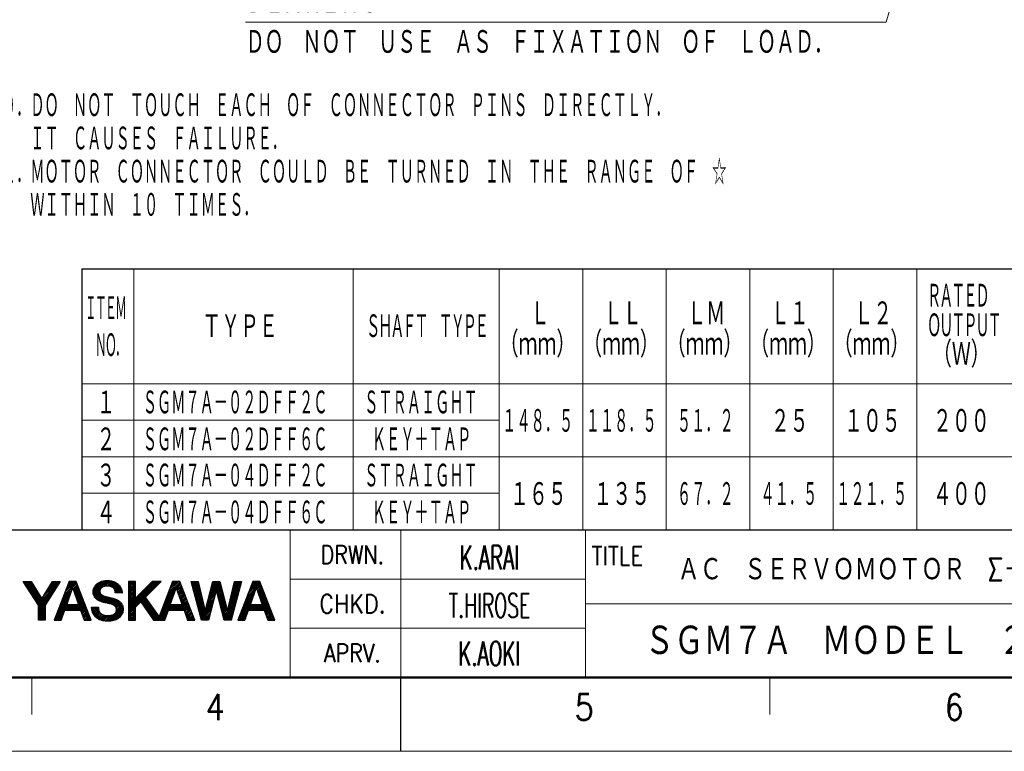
# Model space of a CAD drawing. Header units: millimetres. Extents: x 0 to 594, y 0 to 420.
# Tile 68 of 132: x 224 to 413, y 0 to 140. Entities that reach past the tile are written whole.
import ezdxf

# ---------------------------------------------------------------- set-up
doc = ezdxf.new("R2010")
doc.units = ezdxf.units.MM
doc.header["$LTSCALE"] = 0.257233
doc.layers.add('NoLayerName_001', color=7, linetype='Continuous')
doc.styles.get("Standard").update_dxf_attribs({"font": 'txt', "bigfont": 'extfont2'})
doc.dimstyles.get("Standard").update_dxf_attribs({"dimtxt": 2.5, "dimasz": 2.5, "dimexe": 1, "dimexo": 1, "dimtad": 1, "dimdec": 3, "dimzin": 0, "dimdsep": 46, "dimtxsty": 'Standard', "dimcen": 2.5, "dimadec": 3, "dimazin": 0, "dimtfac": 0.75, "dimtdec": 3, "dimtmove": 0, "dimatfit": 3, "dimfxl": 1, "dimarcsym": 0})

# ---------------------------------------------------------------- blocks, each defined once
blk = doc.blocks.new('DIM_0003')
at = {"color": 3, "linetype": 'Continuous', "lineweight": 13}
for points in [[(116.22, 49.37), (132.82, 41.43), (122.75, 6.36), (0, 6.36)], [(117.89, 47.94), (116.22, 49.37), (118.38, 48.97)]]:
    blk.add_lwpolyline(points, dxfattribs=at)
at = {"color": 3, "linetype": 'Continuous', "lineweight": 13, "width": 0.666667}
for s, height, p in [('ＢＥＡＲＩＮＧ', 4.95, (0, 7.78)), ('ＤＯ\u3000ＮＯＴ\u3000ＵＳＥ\u3000ＡＳ\u3000ＦＩＸＡＴＩＯＮ\u3000ＯＦ\u3000ＬＯＡＤ．', 4.9498, (0, 0))]:
    blk.add_text(s, height=height, dxfattribs=at).set_placement(p)
blk = doc.blocks.new('JZB_0004')
at = {"layer": 'NoLayerName_001', "color": 3, "lineweight": 13}
for s, insert, char_height, attachment_point in [('\\A1;\\W0.6000;K.ARAI', (84.82, 14.64), 3.27, 5), ("\\A1;\\W0.6383;JUN.09,'15", (237.32, 14.64), 4, 5), ('\\A1;\\W0.8333;ＡＣ\u3000ＳＥＲＶＯＭＯＴＯＲ\u3000Σ－７\u3000ＳＥＲＩＥＳ', (110.32, 13.01), 3.27, 4), ('\\A1;\\W0.5714;T.HIROSE', (84.82, 8.14), 3.27, 5), ('\\A1;\\W0.5410;900-180-723', (234.82, 4.89), 5.82, 5), ('\\A1;\\W0.8333;ＳＧＭ７Ａ\u3000ＭＯＤＥＬ\u3000２００，４００Ｗ', (145.82, 3.26), 4.36, 5), ('\\A1;\\W0.7500;1', (0.82, 1.64), 3.27, 5), ('\\A1;\\W0.6818;√2', (6.82, 1.64), 3.27, 5), ('\\A1;\\W0.6000;K.AOKI', (84.82, 1.64), 3.27, 5)]:
    blk.add_mtext(s, dxfattribs=dict(at, insert=insert, char_height=char_height, attachment_point=attachment_point))

msp = doc.modelspace()

# ---------------------------------------------------------------- linework, layer by layer
at = {"layer": 'NoLayerName_001', "color": 7, "linetype": 'Continuous', "lineweight": 25}
for p, q in [((235.8331, 92.4268), (235.8331, 42.4268)), ((235.8331, 92.4268), (579.8331, 92.4268)), ((35.3557, 42.4268), (579.8331, 42.4268)), ((224.638, 32.527), (226.1547, 32.527)), ((227.5509, 28.0202), (224.638, 32.527)), ((224.6863, 32.4523), (224.7611, 32.527)), ((224.8041, 32.2701), (225.0611, 32.527)), ((224.9219, 32.0878), (225.3611, 32.527)), ((225.0397, 31.9056), (225.6611, 32.527)), ((225.1574, 31.7234), (225.9611, 32.527)), ((225.2752, 31.5412), (226.195, 32.4609)), ((225.393, 31.3589), (226.3085, 32.2745)), ((225.5108, 31.1767), (226.422, 32.088)), ((226.1547, 32.527), (228.1784, 29.2034)), ((227.3952, 28.2611), (231.6596, 32.5255)), ((228.1784, 29.2034), (230.2116, 32.5263)), ((228.4005, 29.5664), (231.3597, 32.5257)), ((231.7234, 32.5254), (228.8502, 28.0244)), ((228.8735, 30.3394), (231.0599, 32.5258)), ((229.3464, 31.1123), (230.7601, 32.526)), ((229.8194, 31.8853), (230.4603, 32.5262)), ((230.2116, 32.5263), (231.7234, 32.5254)), ((233.4107, 32.5254), (230.5482, 25.1121)), ((232.2477, 29.5136), (234.9239, 32.1897)), ((232.4364, 30.0023), (234.8403, 32.4061)), ((232.6251, 30.491), (234.6596, 32.5255)), ((232.8138, 30.9797), (234.3596, 32.5255)), ((233.0025, 31.4684), (234.0596, 32.5255)), ((233.1912, 31.9571), (233.7596, 32.5255)), ((233.3799, 32.4458), (233.4596, 32.5254)), ((234.7941, 32.5255), (233.4107, 32.5254)), ((237.6581, 25.113), (234.7941, 32.5255)), ((238.0251, 30.4909), (240.2076, 32.6734)), ((238.0403, 30.8061), (239.8367, 32.6025)), ((238.0515, 30.2173), (240.5279, 32.6937)), ((238.1136, 29.9794), (240.8389, 32.7047)), ((238.1345, 31.2003), (239.4041, 32.4699)), ((239.957, 31.5228), (241.1186, 32.6844)), ((240.3431, 31.609), (241.3893, 32.6551)), ((240.6754, 31.6412), (241.6355, 32.6013)), ((240.967, 31.6328), (241.8676, 32.5334)), ((241.2202, 31.586), (242.0846, 32.4504)), ((241.4528, 31.5186), (242.2909, 32.3567)), ((241.6567, 31.4225), (242.4791, 32.2449)), ((241.8293, 31.2951), (242.6605, 32.1263)), ((246.124, 32.5256), (244.8237, 32.5256)), ((244.8237, 32.5256), (244.8237, 25.112)), ((244.8237, 32.4895), (244.8598, 32.5256)), ((244.8237, 32.1895), (245.1598, 32.5256)), ((244.8237, 31.8895), (245.4598, 32.5256)), ((244.8237, 31.5895), (245.7598, 32.5256)), ((244.8237, 31.2895), (246.0598, 32.5256)), ((244.8237, 27.9894), (249.3598, 32.5256)), ((244.8237, 27.6894), (249.6598, 32.5256)), ((244.8237, 27.3894), (249.9598, 32.5256)), ((244.8237, 27.0894), (250.2598, 32.5256)), ((244.8237, 26.7894), (250.5598, 32.5256)), ((244.8237, 26.4894), (250.8598, 32.5256)), ((244.8237, 30.9895), (246.124, 32.2898)), ((246.124, 29.3208), (246.124, 32.5256)), ((249.3082, 32.5256), (246.124, 29.3208)), ((248.0573, 29.5366), (251.0282, 32.5256)), ((251.0282, 32.5256), (249.3082, 32.5256)), ((253.2521, 32.5254), (250.6674, 25.832)), ((252.115, 29.5806), (254.7537, 32.2194)), ((252.3037, 30.0694), (254.6701, 32.4358)), ((252.4924, 30.5581), (254.4598, 32.5255)), ((252.6811, 31.0468), (254.1598, 32.5255)), ((252.8699, 31.5356), (253.8598, 32.5255)), ((253.0586, 32.0243), (253.5598, 32.5255)), ((253.2473, 32.513), (253.2597, 32.5254)), ((254.6354, 32.5255), (253.2521, 32.5254)), ((257.4994, 25.113), (254.6354, 32.5255)), ((256.7889, 32.5256), (258.1186, 32.5256)), ((258.7541, 25.1121), (256.7889, 32.5256)), ((256.8038, 32.4695), (256.8599, 32.5256)), ((256.8667, 32.2323), (257.1599, 32.5256)), ((256.9295, 31.9952), (257.4599, 32.5256)), ((256.9924, 31.758), (257.7599, 32.5256)), ((257.0552, 31.5209), (258.0599, 32.5256)), ((257.1181, 31.2838), (258.165, 32.3306)), ((257.181, 31.0466), (258.2226, 32.0883)), ((258.1186, 32.5256), (259.4667, 26.8577)), ((259.4884, 26.8577), (260.9669, 32.5256)), ((260.4047, 30.3703), (262.3452, 32.3108)), ((260.5105, 30.7762), (262.26, 32.5256)), ((260.6164, 31.182), (261.96, 32.5256)), ((260.7223, 31.5879), (261.66, 32.5256)), ((260.8282, 31.9938), (261.36, 32.5256)), ((260.934, 32.3997), (261.06, 32.5256)), ((260.9669, 32.5256), (262.2893, 32.5256)), ((262.2893, 32.5256), (263.7627, 26.8577)), ((263.7892, 26.8594), (265.1337, 32.5256)), ((266.4665, 32.5256), (264.49, 25.1121)), ((264.6277, 30.3933), (266.3598, 32.1254)), ((264.7211, 30.7867), (266.46, 32.5256)), ((264.8144, 31.18), (266.16, 32.5256)), ((264.9078, 31.5733), (265.86, 32.5256)), ((265.0011, 31.9667), (265.56, 32.5256)), ((265.0944, 32.36), (265.26, 32.5256)), ((265.1337, 32.5256), (266.4665, 32.5256)), ((268.6058, 32.5254), (265.7433, 25.1121)), ((267.5024, 29.6679), (270.0926, 32.2581)), ((267.6911, 30.1567), (270.009, 32.4745)), ((267.8798, 30.6454), (269.76, 32.5255)), ((268.0685, 31.1341), (269.4599, 32.5255)), ((268.2572, 31.6228), (269.1599, 32.5255)), ((268.4459, 32.1115), (268.8599, 32.5255)), ((269.9892, 32.5255), (268.6058, 32.5254)), ((272.8531, 25.113), (269.9892, 32.5255)), ((225.6285, 30.9945), (226.5356, 31.9015)), ((225.7463, 30.8123), (226.6491, 31.7151)), ((225.8641, 30.63), (226.7626, 31.5286)), ((225.9819, 30.4478), (226.8762, 31.3421)), ((226.0997, 30.2656), (226.9897, 31.1557)), ((226.2174, 30.0834), (227.1032, 30.9692)), ((226.3352, 29.9011), (227.2168, 30.7827)), ((226.453, 29.7189), (227.3303, 30.5962)), ((226.5708, 29.5367), (227.4439, 30.4098)), ((226.6885, 29.3545), (227.5574, 30.2233)), ((227.513, 28.0789), (231.3065, 31.8724)), ((227.5509, 27.8168), (230.777, 31.0429)), ((227.5509, 27.5168), (230.2475, 30.2134)), ((231.8703, 28.5361), (233.8194, 30.4853)), ((232.059, 29.0249), (233.9837, 30.9495)), ((232.9629, 28.064), (234.0891, 31.2476)), ((234.0891, 31.2476), (234.1159, 31.2476)), ((234.1159, 31.2476), (235.2375, 28.064)), ((234.1591, 31.125), (235.0075, 31.9733)), ((234.2373, 30.9032), (235.0911, 31.7569)), ((234.3154, 30.6813), (235.1747, 31.5406)), ((234.3936, 30.4595), (235.2583, 31.3242)), ((234.4718, 30.2376), (235.3419, 31.1078)), ((234.5499, 30.0158), (235.4255, 30.8914)), ((234.6281, 29.7939), (235.5091, 30.675)), ((234.7062, 29.5721), (235.5927, 30.4586)), ((234.7844, 29.3502), (235.6763, 30.2422)), ((238.19, 29.7559), (239.3611, 30.927)), ((238.2974, 29.5632), (239.3181, 30.5839)), ((238.4233, 29.3891), (239.3712, 30.337)), ((241.9808, 31.1466), (242.8211, 31.9869)), ((242.1069, 30.9727), (242.9769, 31.8427)), ((242.192, 30.7578), (243.1094, 31.6752)), ((242.2434, 30.5092), (243.2367, 31.5025)), ((242.364, 30.3298), (243.339, 31.3048)), ((242.6636, 30.3294), (243.4314, 31.0972)), ((242.9632, 30.329), (243.4993, 30.865)), ((243.2628, 30.3285), (243.5441, 30.6098)), ((243.5623, 30.3281), (243.5698, 30.3355)), ((244.8237, 30.6895), (246.124, 31.9898)), ((244.8237, 30.3895), (246.124, 31.6898)), ((244.8237, 30.0895), (246.124, 31.3898)), ((244.8237, 29.7895), (246.124, 31.0898)), ((244.8237, 29.4895), (246.124, 30.7898)), ((244.8237, 29.1895), (246.124, 30.4898)), ((244.8237, 28.8895), (246.124, 30.1897)), ((251.7375, 28.6032), (253.6834, 30.549)), ((251.9262, 29.0919), (253.8476, 31.0133)), ((252.8041, 28.064), (253.9305, 31.2476)), ((253.9305, 31.2476), (253.9573, 31.2476)), ((253.9573, 31.2476), (255.0789, 28.064)), ((253.9898, 31.1554), (254.8373, 32.003)), ((254.0679, 30.9336), (254.9209, 31.7866)), ((254.1461, 30.7118), (255.0045, 31.5702)), ((254.2242, 30.4899), (255.0881, 31.3538)), ((254.3024, 30.2681), (255.1717, 31.1374)), ((254.3806, 30.0462), (255.2554, 30.921)), ((254.4587, 29.8244), (255.339, 30.7046)), ((254.5369, 29.6025), (255.4226, 30.4882)), ((254.615, 29.3807), (255.5062, 30.2718)), ((257.2438, 30.8095), (258.2803, 31.8459)), ((257.3067, 30.5723), (258.3379, 31.6036)), ((257.3696, 30.3352), (258.3956, 31.3612)), ((257.4324, 30.0981), (258.4532, 31.1188)), ((257.4953, 29.8609), (258.5109, 30.8765)), ((257.5581, 29.6238), (258.5685, 30.6341)), ((257.621, 29.3866), (258.6261, 30.3918)), ((259.9812, 28.7468), (261.47, 30.2356)), ((260.0871, 29.1527), (261.5802, 30.6459)), ((261.6168, 30.782), (260.0936, 25.1121)), ((260.1929, 29.5585), (262.4689, 31.8346)), ((260.2988, 29.9644), (262.4071, 32.0727)), ((261.6385, 30.782), (261.6168, 30.782)), ((263.1434, 25.1121), (261.6385, 30.782)), ((261.6548, 30.7204), (262.5308, 31.5965)), ((261.7177, 30.4833), (262.5927, 31.3583)), ((261.7807, 30.2463), (262.6546, 31.1202)), ((261.8436, 30.0092), (262.7165, 30.8821)), ((261.9065, 29.7721), (262.7784, 30.644)), ((261.9695, 29.535), (262.8403, 30.4059)), ((264.2544, 28.82), (265.9236, 30.4892)), ((264.3477, 29.2133), (266.0327, 30.8982)), ((264.4411, 29.6066), (266.1417, 31.3073)), ((264.5344, 30), (266.2508, 31.7164)), ((267.125, 28.6905), (269.0664, 30.6319)), ((267.3137, 29.1792), (269.2306, 31.0962)), ((268.1579, 28.064), (269.2842, 31.2476)), ((269.2842, 31.2476), (269.3111, 31.2476)), ((269.3111, 31.2476), (270.4326, 28.064)), ((269.3296, 31.1951), (270.1762, 32.0417)), ((269.4077, 30.9733), (270.2598, 31.8253)), ((269.4859, 30.7514), (270.3434, 31.6089)), ((269.5641, 30.5296), (270.427, 31.3925)), ((269.6422, 30.3077), (270.5106, 31.1761)), ((269.7204, 30.0859), (270.5942, 30.9597)), ((269.7985, 29.864), (270.6778, 30.7433)), ((269.8767, 29.6422), (270.7614, 30.5269)), ((269.9548, 29.4203), (270.845, 30.3105)), ((226.8063, 29.1722), (227.6709, 30.0368)), ((226.9241, 28.99), (227.7845, 29.8504)), ((227.0419, 28.8078), (227.898, 29.6639)), ((227.1597, 28.6256), (228.0115, 29.4774)), ((227.2774, 28.4433), (228.1251, 29.291)), ((227.5509, 27.2168), (229.718, 29.3839)), ((227.5509, 26.9168), (229.1885, 28.5544)), ((231.1154, 26.5813), (233.1626, 28.6284)), ((231.3042, 27.07), (233.3268, 29.0926)), ((231.4929, 27.5587), (233.491, 29.5569)), ((231.6816, 28.0474), (233.6552, 30.0211)), ((234.2967, 27.0625), (236.178, 28.9438)), ((234.5967, 27.0625), (236.2616, 28.7274)), ((234.8625, 29.1284), (235.7599, 30.0258)), ((234.8967, 27.0625), (236.3452, 28.511)), ((234.9407, 28.9065), (235.8435, 29.8094)), ((235.0189, 28.6847), (235.9272, 29.593)), ((235.097, 28.4628), (236.0108, 29.3766)), ((235.1752, 28.241), (236.0944, 29.1602)), ((238.564, 29.2298), (239.4852, 30.151)), ((238.7301, 29.0959), (239.6399, 30.0057)), ((238.9012, 28.967), (239.8269, 29.8927)), ((239.0991, 28.8649), (240.0296, 29.7954)), ((239.2971, 28.7629), (240.249, 29.7148)), ((239.5193, 28.6851), (240.481, 29.6468)), ((239.7415, 28.6073), (240.7193, 29.5851)), ((239.9786, 28.5444), (240.9599, 29.5257)), ((240.2204, 28.4862), (241.2011, 29.4669)), ((240.4631, 28.4289), (241.4403, 29.4061)), ((240.712, 28.3778), (241.6775, 29.3432)), ((240.9548, 28.3206), (241.9147, 29.2804)), ((241.1951, 28.2609), (242.1401, 29.2059)), ((241.434, 28.1998), (242.3592, 29.125)), ((241.6521, 28.1179), (242.5705, 29.0363)), ((241.8695, 28.0352), (242.7659, 28.9317)), ((242.0565, 27.9223), (242.9532, 28.819)), ((242.2235, 27.7893), (243.1216, 28.6873)), ((242.3573, 27.623), (243.2762, 28.542)), ((242.4427, 27.4084), (243.4147, 28.3804)), ((244.8237, 28.5894), (246.124, 29.8897)), ((244.8237, 28.2894), (246.124, 29.5897)), ((246.124, 27.5914), (247.1738, 28.6476)), ((247.1738, 28.6476), (249.6108, 25.1121)), ((247.2179, 28.5836), (248.1042, 29.4699)), ((247.3403, 28.406), (248.2282, 29.294)), ((247.4627, 28.2285), (248.3522, 29.118)), ((247.5852, 28.0509), (248.4762, 28.942)), ((247.7076, 27.8733), (248.6002, 28.766)), ((247.83, 27.6957), (248.7242, 28.59)), ((247.9524, 27.5181), (248.8483, 28.414)), ((250.6674, 25.832), (248.0573, 29.5366)), ((250.9826, 26.6483), (253.0263, 28.692)), ((251.1713, 27.137), (253.1906, 29.1562)), ((251.3601, 27.6257), (253.3548, 29.6205)), ((251.5488, 28.1145), (253.5191, 30.0848)), ((254.0969, 27.0625), (256.0078, 28.9735)), ((254.3969, 27.0625), (256.0914, 28.7571)), ((254.6932, 29.1589), (255.5898, 30.0554)), ((254.6969, 27.0625), (256.1751, 28.5407)), ((254.7714, 28.937), (255.6734, 29.839)), ((254.8495, 28.7152), (255.757, 29.6227)), ((254.9277, 28.4933), (255.8406, 29.4063)), ((254.9969, 27.0625), (256.2587, 28.3243)), ((255.0059, 28.2715), (255.9242, 29.1899)), ((257.6839, 29.1495), (258.6838, 30.1494)), ((257.7467, 28.9124), (258.7414, 29.9071)), ((257.8096, 28.6752), (258.7991, 29.6647)), ((257.8725, 28.4381), (258.8567, 29.4223)), ((257.9353, 28.2009), (258.9144, 29.18)), ((257.9982, 27.9638), (258.972, 28.9376)), ((258.0611, 27.7267), (259.0297, 28.6953)), ((258.1239, 27.4895), (259.0873, 28.4529)), ((259.5577, 27.1233), (261.0293, 28.5948)), ((259.6636, 27.5292), (261.1395, 29.005)), ((259.7694, 27.935), (261.2497, 29.4152)), ((259.8753, 28.3409), (261.3598, 29.8254)), ((262.0324, 29.298), (262.9022, 30.1678)), ((262.0953, 29.0609), (262.9641, 29.9297)), ((262.1582, 28.8238), (263.026, 29.6916)), ((262.2212, 28.5867), (263.0879, 29.4535)), ((262.2841, 28.3497), (263.1498, 29.2154)), ((262.347, 28.1126), (263.2117, 28.9773)), ((262.4099, 27.8755), (263.2736, 28.7392)), ((262.4729, 27.6384), (263.3355, 28.5011)), ((262.9133, 25.9789), (265.3783, 28.4438)), ((263.8811, 27.2466), (265.4874, 28.8529)), ((263.9744, 27.6399), (265.5964, 29.262)), ((264.0677, 28.0333), (265.7055, 29.671)), ((264.1611, 28.4266), (265.8145, 30.0801)), ((266.1815, 26.247), (268.2452, 28.3107)), ((266.3702, 26.7357), (268.4095, 28.775)), ((266.5589, 27.2244), (268.5737, 29.2392)), ((266.7476, 27.7131), (268.7379, 29.7035)), ((266.9363, 28.2018), (268.9022, 30.1677)), ((269.697, 27.0625), (271.4303, 28.7957)), ((269.997, 27.0625), (271.5139, 28.5794)), ((270.033, 29.1985), (270.9286, 30.0941)), ((270.1111, 28.9766), (271.0122, 29.8777)), ((270.1893, 28.7548), (271.0958, 29.6613)), ((270.2674, 28.5329), (271.1794, 29.4449)), ((270.297, 27.0625), (271.5975, 28.363)), ((270.3456, 28.3111), (271.263, 29.2285)), ((270.4237, 28.0892), (271.3467, 29.0121)), ((227.5509, 25.112), (227.5509, 28.0202)), ((227.5509, 26.6168), (228.8502, 27.9161)), ((227.5509, 26.3168), (228.8502, 27.6161)), ((227.5509, 26.0168), (228.8502, 27.3161)), ((227.5509, 25.7168), (228.8502, 27.0161)), ((227.5509, 25.4168), (228.8502, 26.7161)), ((227.5509, 25.1168), (228.8502, 26.4161)), ((228.8502, 28.0244), (228.8502, 25.112)), ((230.5493, 25.1152), (233.4982, 28.064)), ((230.738, 25.6039), (233.1982, 28.064)), ((230.8463, 25.1121), (232.5056, 26.7714)), ((230.9267, 26.0926), (232.9983, 28.1642)), ((231.9187, 25.1121), (232.6086, 27.0625)), ((232.6086, 27.0625), (235.5904, 27.0625)), ((232.7967, 27.0625), (233.7982, 28.064)), ((235.2375, 28.064), (232.9629, 28.064)), ((233.0967, 27.0625), (234.0982, 28.064)), ((233.3967, 27.0625), (234.3982, 28.064)), ((233.6967, 27.0625), (234.6982, 28.064)), ((233.9967, 27.0625), (234.9982, 28.064)), ((235.1967, 27.0625), (236.4288, 28.2946)), ((235.4967, 27.0625), (236.5124, 28.0782)), ((235.5904, 27.0625), (236.2771, 25.113)), ((235.6441, 26.9099), (236.596, 27.8618)), ((235.7223, 26.6881), (236.6796, 27.6454)), ((235.8004, 26.4662), (236.7632, 27.429)), ((235.8786, 26.2444), (236.8468, 27.2127)), ((235.9567, 26.0225), (236.9305, 26.9963)), ((236.0349, 25.8007), (237.0141, 26.7799)), ((236.113, 25.5788), (237.0977, 26.5635)), ((237.7327, 27.4985), (237.8201, 27.5859)), ((237.7614, 27.2272), (238.1201, 27.5859)), ((237.7998, 26.9656), (238.4201, 27.5859)), ((237.8701, 26.7359), (238.7201, 27.5859)), ((237.9443, 26.5101), (239.0201, 27.5859)), ((238.0492, 26.315), (239.057, 27.3228)), ((238.1547, 26.1205), (239.103, 27.0688)), ((238.2884, 25.9542), (239.1848, 26.8505)), ((238.4222, 25.788), (239.3001, 26.6659)), ((238.5827, 25.6485), (239.4352, 26.501)), ((240.8693, 24.935), (243.6978, 27.7636)), ((241.1948, 24.9605), (243.7455, 27.5112)), ((241.5327, 24.9985), (243.7694, 27.2352)), ((241.9126, 25.0783), (243.757, 26.9227)), ((242.3629, 25.2287), (243.6671, 26.5328)), ((242.4025, 26.7682), (243.6305, 27.9962)), ((242.4664, 27.1321), (243.5285, 28.1943)), ((244.8237, 26.1894), (246.124, 27.4897)), ((244.8237, 25.8894), (246.124, 27.1897)), ((244.8237, 25.5894), (246.124, 26.8897)), ((244.8237, 25.2894), (246.124, 26.5897)), ((246.124, 25.112), (246.124, 27.5914)), ((248.0748, 27.3405), (248.9723, 28.238)), ((248.1972, 27.1629), (249.0963, 28.062)), ((248.3196, 26.9853), (249.2203, 27.886)), ((248.442, 26.8077), (249.3443, 27.71)), ((248.5644, 26.6301), (249.4683, 27.534)), ((248.6869, 26.4525), (249.5923, 27.358)), ((248.8093, 26.2749), (249.7163, 27.182)), ((248.9317, 26.0974), (249.8403, 27.006)), ((249.0541, 25.9198), (249.9643, 26.83)), ((249.1765, 25.7422), (250.0883, 26.654)), ((249.2989, 25.5646), (250.2123, 26.478)), ((250.0465, 25.1121), (252.9984, 28.064)), ((250.3465, 25.1121), (253.2984, 28.064)), ((250.6465, 25.1121), (252.3696, 26.8352)), ((250.7939, 26.1596), (252.862, 28.2277)), ((251.76, 25.1121), (252.45, 27.0625)), ((252.45, 27.0625), (255.4317, 27.0625)), ((252.5969, 27.0625), (253.5984, 28.064)), ((255.0789, 28.064), (252.8041, 28.064)), ((252.8969, 27.0625), (253.8984, 28.064)), ((253.1969, 27.0625), (254.1984, 28.064)), ((253.4969, 27.0625), (254.4984, 28.064)), ((253.7969, 27.0625), (254.7984, 28.064)), ((255.2969, 27.0625), (256.3423, 28.1079)), ((255.4317, 27.0625), (256.1185, 25.113)), ((255.4748, 26.9404), (256.4259, 27.8915)), ((255.5529, 26.7185), (256.5095, 27.6751)), ((255.6311, 26.4967), (256.5931, 27.4587)), ((255.7092, 26.2748), (256.6767, 27.2423)), ((255.7874, 26.053), (256.7603, 27.0259)), ((255.8655, 25.8311), (256.8439, 26.8095)), ((255.9437, 25.6093), (256.9275, 26.5931)), ((258.1868, 27.2524), (259.1449, 28.2105)), ((258.2496, 27.0152), (259.2026, 27.9682)), ((258.3125, 26.7781), (259.2602, 27.7258)), ((258.3754, 26.541), (259.3179, 27.4835)), ((258.4382, 26.3038), (259.3755, 27.2411)), ((258.5011, 26.0667), (259.4332, 26.9988)), ((258.564, 25.8295), (260.9191, 28.1846)), ((258.6268, 25.5924), (260.8089, 27.7744)), ((258.6897, 25.3553), (260.6987, 27.3642)), ((258.7525, 25.1181), (260.5885, 26.954)), ((259.0466, 25.1121), (260.4783, 26.5438)), ((259.4667, 26.8577), (259.4884, 26.8577)), ((262.5358, 27.4013), (263.3974, 28.263)), ((262.5987, 27.1643), (263.4593, 28.0249)), ((262.6616, 26.9272), (263.5212, 27.7868)), ((262.7246, 26.6901), (263.5831, 27.5487)), ((262.7875, 26.453), (263.645, 27.3106)), ((262.8504, 26.216), (263.7069, 27.0725)), ((262.9763, 25.7418), (265.2692, 28.0348)), ((263.0392, 25.5047), (265.1602, 27.6257)), ((263.1021, 25.2677), (265.0511, 27.2167)), ((263.2466, 25.1121), (264.9421, 26.8076)), ((263.7627, 26.8577), (263.7892, 26.8594)), ((265.804, 25.2696), (268.5985, 28.064)), ((265.9466, 25.1121), (267.7526, 26.9181)), ((265.9928, 25.7583), (268.2985, 28.064)), ((266.2466, 25.1121), (267.5883, 26.4538)), ((267.1136, 25.1121), (267.8037, 27.0625)), ((267.8037, 27.0625), (270.7854, 27.0625)), ((267.897, 27.0625), (268.8985, 28.064)), ((270.4326, 28.064), (268.1579, 28.064)), ((268.197, 27.0625), (269.1985, 28.064)), ((268.497, 27.0625), (269.4985, 28.064)), ((268.797, 27.0625), (269.7985, 28.064)), ((269.097, 27.0625), (270.0986, 28.064)), ((269.397, 27.0625), (270.3986, 28.064)), ((270.597, 27.0625), (271.6811, 28.1466)), ((270.7854, 27.0625), (271.4723, 25.113)), ((270.8145, 26.98), (271.7647, 27.9302)), ((270.8927, 26.7581), (271.8483, 27.7138)), ((270.9708, 26.5363), (271.9319, 27.4974)), ((271.049, 26.3145), (272.0155, 27.281)), ((271.1272, 26.0926), (272.0991, 27.0646)), ((271.2053, 25.8708), (272.1827, 26.8482)), ((271.2835, 25.6489), (272.2663, 26.6318)), ((228.8502, 25.112), (227.5509, 25.112)), ((227.8461, 25.112), (228.8502, 26.1161)), ((228.1461, 25.112), (228.8502, 25.8161)), ((228.4461, 25.112), (228.8502, 25.5161)), ((228.7461, 25.112), (228.8502, 25.2161)), ((230.5482, 25.1121), (231.9187, 25.1121)), ((231.1463, 25.1121), (232.3414, 26.3073)), ((231.4463, 25.1121), (232.1772, 25.8431)), ((231.7463, 25.1121), (232.013, 25.3789)), ((236.1912, 25.357), (237.1813, 26.3471)), ((236.2693, 25.1351), (237.2649, 26.1307)), ((236.2771, 25.113), (237.6581, 25.113)), ((236.5472, 25.113), (237.3485, 25.9143)), ((236.8472, 25.113), (237.4321, 25.6979)), ((237.1472, 25.113), (237.5157, 25.4815)), ((237.4472, 25.113), (237.5993, 25.2651)), ((238.744, 25.5097), (239.5879, 26.3537)), ((238.9299, 25.3957), (239.776, 26.2418)), ((239.1188, 25.2846), (239.9797, 26.1455)), ((239.3302, 25.1959), (240.2052, 26.071)), ((239.5478, 25.1136), (240.4634, 26.0292)), ((239.785, 25.0507), (240.7357, 26.0014)), ((240.0333, 24.9991), (241.0529, 26.0186)), ((240.2976, 24.9633), (241.3845, 26.0502)), ((240.5795, 24.9453), (241.7965, 26.1623)), ((243.1359, 25.7016), (243.2466, 25.8123)), ((244.8237, 25.112), (246.124, 25.112)), ((244.9463, 25.112), (246.124, 26.2897)), ((245.2463, 25.112), (246.124, 25.9897)), ((245.5463, 25.112), (246.124, 25.6897)), ((245.8463, 25.112), (246.124, 25.3897)), ((249.4213, 25.387), (250.3363, 26.302)), ((249.5437, 25.2094), (250.4603, 26.126)), ((249.6108, 25.1121), (251.76, 25.1121)), ((249.7465, 25.1121), (250.5843, 25.95)), ((250.9465, 25.1121), (252.2053, 26.371)), ((251.2465, 25.1121), (252.0411, 25.9067)), ((251.5465, 25.1121), (251.8768, 25.4425)), ((256.0218, 25.3874), (257.0111, 26.3768)), ((256.1, 25.1656), (257.0948, 26.1604)), ((256.1185, 25.113), (257.4994, 25.113)), ((256.3474, 25.113), (257.1784, 25.944)), ((256.6474, 25.113), (257.262, 25.7276)), ((256.9474, 25.113), (257.3456, 25.5112)), ((257.2474, 25.113), (257.4292, 25.2948)), ((260.0936, 25.1121), (258.7541, 25.1121)), ((259.3466, 25.1121), (260.3681, 26.1336)), ((259.6466, 25.1121), (260.2579, 25.7234)), ((259.9466, 25.1121), (260.1477, 25.3132)), ((264.49, 25.1121), (263.1434, 25.1121)), ((263.5466, 25.1121), (264.833, 26.3985)), ((263.8466, 25.1121), (264.7239, 25.9895)), ((264.1466, 25.1121), (264.6149, 25.5804)), ((264.4466, 25.1121), (264.5058, 25.1713)), ((265.7433, 25.1121), (267.1136, 25.1121)), ((266.5466, 25.1121), (267.4241, 25.9896)), ((266.8466, 25.1121), (267.2598, 25.5253)), ((271.3617, 25.4271), (272.3499, 26.4154)), ((271.4398, 25.2053), (272.4335, 26.199)), ((271.4723, 25.113), (272.8531, 25.113)), ((271.6476, 25.113), (272.5171, 25.9826)), ((271.9476, 25.113), (272.6007, 25.7662)), ((272.2476, 25.113), (272.6843, 25.5498)), ((272.5476, 25.113), (272.768, 25.3334)), ((272.8476, 25.113), (272.8516, 25.117)), ((296.9877, 0), (296.9877, 14.1423))]:
    msp.add_line(p, q, dxfattribs=at)
at = {"layer": 'NoLayerName_001', "color": 2, "linetype": 'Continuous', "lineweight": 13}
for p, q in [((245.8331, 92.4268), (245.8331, 56.4268)), ((287.8331, 92.4268), (287.8331, 42.4268)), ((315.8331, 92.4268), (315.8331, 42.4268)), ((331.8331, 92.4268), (331.8331, 42.4268)), ((347.8331, 92.4268), (347.8331, 42.4268)), ((363.8331, 92.4268), (363.8331, 42.4268)), ((379.8331, 92.4268), (379.8331, 42.4268)), ((395.8331, 92.4268), (395.8331, 42.4268)), ((245.8331, 75.4268), (245.8331, 42.4268)), ((235.8331, 70.4268), (579.8331, 70.4268)), ((235.8331, 63.4268), (315.8331, 63.4268)), ((235.8331, 56.4268), (431.8331, 56.4268)), ((235.8331, 49.4268), (315.8331, 49.4268)), ((275.7743, 42.4268), (275.7743, 14.1423)), ((296.9877, 14.1423), (296.9877, 42.4268)), ((332.3434, 14.1423), (332.3434, 42.4268)), ((332.3434, 32.9986), (275.7743, 32.9986)), ((469.5234, 28.2845), (332.3434, 28.2845)), ((332.3434, 23.5734), (275.7743, 23.5734)), ((226.2763, 14.1423), (226.2763, 7.0711)), ((367.6991, 14.1423), (367.6991, 7.0711))]:
    msp.add_line(p, q, dxfattribs=at)
at = {"layer": 'NoLayerName_001', "color": 7, "linetype": 'Continuous', "lineweight": 50}
msp.add_line((579.8331, 14.1423), (35.3557, 14.1423), dxfattribs=at)
at = {"layer": 'NoLayerName_001', "color": 7, "linetype": 'Continuous', "lineweight": 13}
msp.add_line((593.9754, 0), (0, 0), dxfattribs=at)
at = {"layer": 'NoLayerName_001', "color": 7, "linetype": 'Continuous', "lineweight": 25}
for points in [[(238.0207, 30.5894), (238.0233, 30.6765), (238.0339, 30.7906), (238.0526, 30.9093), (238.0793, 31.0296), (238.1136, 31.1495), (238.1553, 31.2677), (238.204, 31.3831), (238.2594, 31.4951), (238.3213, 31.6032), (238.3896, 31.7071), (238.4642, 31.8065), (238.5449, 31.9015), (238.6317, 31.9917), (238.7248, 32.0773), (238.824, 32.158), (238.9297, 32.2339), (239.0418, 32.3048), (239.1607, 32.3706), (239.2864, 32.4313), (239.4193, 32.4865), (239.5596, 32.5363), (239.7077, 32.5803), (239.8637, 32.6184), (240.028, 32.6502), (240.201, 32.6756), (240.3829, 32.6941), (240.5742, 32.7055), (240.7752, 32.7094), (240.9497, 32.7055), (241.1206, 32.6939), (241.2875, 32.6747), (241.4502, 32.6482), (241.5311, 32.632), (241.6869, 32.5947), (241.8378, 32.5506), (241.9836, 32.4999), (242.1241, 32.4427), (242.259, 32.3795), (242.3881, 32.3103), (242.5113, 32.2355), (242.6283, 32.1554), (242.739, 32.07), (242.8432, 31.9799), (242.9409, 31.8851), (243.0319, 31.7859), (243.1161, 31.6826), (243.1934, 31.5753), (243.2638, 31.4644), (243.3271, 31.35), (243.3832, 31.2322), (243.4322, 31.1113), (243.474, 30.9874), (243.5083, 30.8607), (243.5353, 30.7313), (243.5547, 30.5993), (243.5664, 30.4649), (243.5705, 30.3281), (242.2638, 30.33), (242.2601, 30.441), (242.2488, 30.5474), (242.2404, 30.5988), (242.2302, 30.649), (242.2045, 30.7459), (242.1721, 30.8383), (242.133, 30.9261), (242.0874, 31.0095), (242.0353, 31.0885), (241.9767, 31.163), (241.9118, 31.233), (241.8405, 31.2983), (241.7628, 31.3589), (241.6787, 31.4145), (241.5882, 31.4649), (241.4916, 31.5097), (241.3888, 31.5486), (241.2801, 31.5814), (241.1659, 31.6076), (241.0463, 31.6268), (240.922, 31.6389), (240.7934, 31.6434), (240.7829, 31.6434), (240.6204, 31.6404), (240.4586, 31.6304), (240.3132, 31.6142), (240.1826, 31.5924), (240.0654, 31.5653), (239.9602, 31.5335), (239.8659, 31.4973), (239.7813, 31.4569), (239.7056, 31.4124), (239.6379, 31.3638), (239.5774, 31.311), (239.5498, 31.283), (239.5237, 31.2538), (239.4766, 31.1921), (239.4357, 31.1255), (239.4007, 31.0537), (239.3716, 30.976), (239.3484, 30.8915), (239.3314, 30.7996), (239.3208, 30.6993), (239.3171, 30.5894), (239.321, 30.5157), (239.3324, 30.4451), (239.3511, 30.3774), (239.3772, 30.3121), (239.4107, 30.2488), (239.4521, 30.1873), (239.5018, 30.1272), (239.5604, 30.0686), (239.6286, 30.0112), (239.7071, 29.9552), (239.7969, 29.9005), (239.8988, 29.8474), (240.0137, 29.796), (240.1427, 29.7464), (240.2869, 29.6986), (240.4483, 29.6525), (240.6326, 29.606), (240.633, 29.6059), (240.7752, 29.5707), (241.0069, 29.5122), (241.1903, 29.4685), (241.5168, 29.3902), (241.7673, 29.3253), (241.9812, 29.2635), (242.1707, 29.202), (242.3415, 29.1394), (242.4968, 29.0749), (242.6388, 29.0083), (242.769, 28.9392), (242.8886, 28.8675), (242.9986, 28.793), (243.0996, 28.7156), (243.1924, 28.6351), (243.2775, 28.5514), (243.3553, 28.4642), (243.426, 28.3733), (243.4901, 28.2785), (243.5477, 28.1795), (243.5989, 28.0759), (243.6438, 27.9673), (243.6823, 27.8535), (243.7143, 27.734), (243.7396, 27.6082), (243.7581, 27.476), (243.7695, 27.3369), (243.7733, 27.1905), (243.7694, 27.0507), (243.7646, 26.9827), (243.7579, 26.9161), (243.7391, 26.7867), (243.7132, 26.6621), (243.6803, 26.5421), (243.6405, 26.4266), (243.594, 26.3152), (243.5407, 26.2079), (243.4807, 26.1043), (243.4137, 26.0045), (243.3399, 25.9084), (243.259, 25.8157), (243.1708, 25.7267), (243.0752, 25.6412), (242.972, 25.5594), (242.861, 25.4814), (242.7421, 25.4073), (242.615, 25.3373), (242.4798, 25.2717), (242.3364, 25.2108), (242.1848, 25.1549), (242.0253, 25.1044), (241.8582, 25.0596), (241.6841, 25.021), (241.5036, 24.9889), (241.3178, 24.9637), (241.1281, 24.9458), (240.936, 24.9355), (240.7752, 24.9328), (240.577, 24.9366), (240.3864, 24.9481), (240.2032, 24.9668), (240.0273, 24.9926), (239.8584, 25.0251), (239.6964, 25.0643), (239.5413, 25.1097), (239.3929, 25.1613), (239.251, 25.2188), (239.1157, 25.2821), (238.9866, 25.3509), (238.8638, 25.4253), (238.7471, 25.5051), (238.6365, 25.5901), (238.532, 25.6803), (238.4335, 25.7755), (238.341, 25.8758), (238.2546, 25.9811), (238.1743, 26.0911), (238.1002, 26.206), (238.0324, 26.3255)], [(238.0324, 26.3255), (237.971, 26.4495), (237.9162, 26.578), (237.8681, 26.7106), (237.8268, 26.8472), (237.7927, 26.9875), (237.7657, 27.1313), (237.7462, 27.2781), (237.7343, 27.4275), (237.73, 27.5791), (237.73, 27.5859), (239.0312, 27.5859), (239.0351, 27.457), (239.0464, 27.3342), (239.0649, 27.2174), (239.0903, 27.1063), (239.1056, 27.0528), (239.1224, 27.0007), (239.161, 26.9006), (239.2058, 26.8058), (239.2569, 26.7161), (239.314, 26.6314), (239.3773, 26.5515), (239.4467, 26.4765), (239.5223, 26.4064), (239.6041, 26.3411), (239.6922, 26.2809), (239.7867, 26.2257), (239.8876, 26.1759), (239.9949, 26.1317), (240.1087, 26.0933), (240.2288, 26.0612), (240.3551, 26.0355), (240.4873, 26.0166), (240.6251, 26.0049), (240.7681, 26.0007), (240.7752, 26.0007), (240.9661, 26.0044), (241.1401, 26.0153), (241.2986, 26.0326), (241.4427, 26.0558), (241.5735, 26.0844), (241.692, 26.118), (241.7993, 26.1562), (241.8962, 26.1987), (241.9836, 26.2453), (242.024, 26.2702), (242.0623, 26.296), (242.1327, 26.3504), (242.1954, 26.4086), (242.2509, 26.4706), (242.2999, 26.5368), (242.3425, 26.6074), (242.379, 26.6828), (242.4095, 26.7635), (242.4341, 26.8502), (242.4525, 26.9437), (242.4647, 27.0448), (242.4703, 27.1548), (242.4707, 27.1905), (242.467, 27.2829), (242.4564, 27.3676), (242.439, 27.4462), (242.4151, 27.5196), (242.3843, 27.5889), (242.3663, 27.6223), (242.3465, 27.6549), (242.3012, 27.7177), (242.248, 27.778), (242.1858, 27.8364), (242.1135, 27.8933), (242.0297, 27.9491), (241.9327, 28.0041), (241.8203, 28.0586), (241.6899, 28.1129), (241.5385, 28.1673), (241.3622, 28.2221), (241.156, 28.2779), (240.9135, 28.3352), (240.7845, 28.3629), (240.5335, 28.4144), (240.2514, 28.474), (240.0192, 28.5285), (239.8147, 28.5829), (239.6303, 28.639), (239.4621, 28.6973), (239.3078, 28.7583), (239.1659, 28.822), (239.0351, 28.8887), (238.9146, 28.9584), (238.8035, 29.0311), (238.7013, 29.1068), (238.6073, 29.1857), (238.5212, 29.2678), (238.4424, 29.3533), (238.3708, 29.4424), (238.306, 29.5352), (238.2478, 29.6321), (238.1961, 29.7332), (238.1509, 29.8389), (238.1122, 29.9495), (238.08, 30.0654), (238.0545, 30.1869), (238.0359, 30.3146), (238.0245, 30.4487), (238.0207, 30.5894)]]:
    msp.add_lwpolyline(points, dxfattribs=at)

# ---------------------------------------------------------------- block references
at = {"layer": 'NoLayerName_001', "color": 3, "linetype": 'Continuous', "lineweight": 13}
msp.add_blockref('DIM_0003', (267.2393, 133.351), dxfattribs=at)
at = {"layer": 'NoLayerName_001', "xscale": 1.414227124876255, "yscale": 1.414227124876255, "zscale": 1.414227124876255}
msp.add_blockref('JZB_0004', (194.0072, 16.4262), dxfattribs=at)

# ---------------------------------------------------------------- texts
at = {"layer": 'NoLayerName_001', "color": 3, "lineweight": 13, "char_height": 4.949795, "attachment_point": 7}
for s, insert, line_spacing_factor in [('\\A1;\\W0.5000;\\LＮＯＴＥＳ\\l\\P\u3000１．ＡＬＬ\u3000ＤＩＭＥＮＳＩＯＮＳ\u3000ＡＲＥ\u3000ＩＮ\u3000ＭＩＬＬＩＭＥＴＥＲＳ．\\P\u3000２．ＭＯＴＯＲ\u3000ＳＰＥＣＩＦＩＣＡＴＩＯＮＳ\u3000\u3000：９００－１７２－６０４\\P\u3000３．ＥＮＣＯＤＥＲ\u3000ＳＰＥＣＩＦＩＣＡＴＩＯＮＳ：９００－１７２－５０２（２４ＢＩＴ\u3000ＩＮＣＲＥＭＥＮＴＡＬ）\\P\u3000４．ＨＯＬＤＩＮＧ\u3000ＢＲＡＫＥ\u3000ＣＡＮＮＮＯＴ\u3000ＢＥ\u3000ＵＳＥＤ\u3000ＴＯ\u3000ＳＴＯＰ\u3000ＭＯＴＯＲ．\\P\u3000５．ＶＩＢＲＡＴＩＯＮ：１５μｍ\u3000ＯＲ\u3000ＢＥＬＯＷ\u3000ＡＴ\u3000ＲＡＴＥＤ\u3000ＳＰＥＥＤ．\\P\u3000６．ＭＯＴＯＲ\u3000ＣＡＢＬＥ\u3000ＡＮＤ\u3000ＥＮＣＯＤＥＲ\u3000ＣＡＢＬＥ\u3000ＡＲＥ\u3000ＯＰＴＩＯＮＡＬ．\\P\u3000７．ＲＥＡＤ\u3000ＡＮＤ\u3000ＵＮＤＥＲＳＴＡＮＤ\u3000ＤＯＣＵＭＥＮＴ\u3000ＰＡＣＫＥＤ\u3000ＷＩＴＨ\u3000ＭＯＴＯＲ\\P\u3000\u3000\u3000（ＳＡＦＥＴＹ\u3000ＰＲＥＣＡＵＴＩＯＮＳ），ＡＮＤ\u3000ＢＥ\u3000ＣＡＲＥＦＵＬ\u3000ＵＳＩＮＧ\u3000ＭＯＴＯＲ．\\P\u3000８．ＤＥＧＲＥＥＳ\u3000ＯＦ\u3000ＰＲＯＴＥＣＴＩＯＮ：ＩＰ６７\u3000ＥＸＣＥＰＴ\u3000ＦＯＲ\u3000ＳＨＡＦＴ\u3000ＯＰＥＮＩＮＧ．\\P\u3000\u3000\u3000ＭＵＳＴ\u3000ＵＳＥ\u3000ＳＰＥＣＩＦＩＥＤ\u3000ＣＯＮＮＥＣＴＯＲＳ\u3000ＦＯＲ\u3000ＭＯＴＯＲ．\\P\u3000９．ＡＴ\u3000ＴＨＥ\u3000ＴＩＭＥ\u3000ＯＦ\u3000ＤＥＬＩＶＥＲＹ\u3000ＯＦ\u3000ＭＯＴＯＲ，\u3000ＥＡＣＨ\u3000ＯＦ\u3000ＣＯＮＮＥＣＴＯＲＳ\\P\u3000\u3000\u3000ＡＲＥ\u3000ＡＴＴＡＣＨＥＤ\u3000ＰＲＯＴＥＣＴＩＶＥ\u3000ＰＡＲＴＳ．\u3000ＰＬＥＡＳＥ\u3000ＲＥＭＯＶＥ\u3000ＴＨＥＭ\\P\u3000\u3000\u3000ＢＥＦＯＲＥ\u3000ＡＴＴＡＣＨＩＮＧ\u3000ＣＡＢＬＥＳ．', (41.8632, 44.8505), 0.771429), ('\\A1;\\W0.5000;１０．ＤＯ\u3000ＮＯＴ\u3000ＴＯＵＣＨ\u3000ＥＡＣＨ\u3000ＯＦ\u3000ＣＯＮＮＥＣＴＯＲ\u3000ＰＩＮＳ\u3000ＤＩＲＥＣＴＬＹ．\\P\u3000\u3000\u3000ＩＴ\u3000ＣＡＵＳＥＳ\u3000ＦＡＩＬＵＲＥ．\\P１１．ＭＯＴＯＲ\u3000ＣＯＮＮＥＣＴＯＲ\u3000ＣＯＵＬＤ\u3000ＢＥ\u3000ＴＵＲＮＥＤ\u3000ＩＮ\u3000ＴＨＥ\u3000ＲＡＮＧＥ\u3000ＯＦ\u3000☆\\P\u3000\u3000\u3000ＷＩＴＨＩＮ\u3000１０\u3000ＴＩＭＥＳ．', (217.8147, 102.1267), 0.771429), ('\\A1;\\W0.5000;\\T0.7500;ＲＡＴＥＤ\\PＯＵＴＰＵＴ', (397.8288, 79.0632), 0.685714), ('\\A1;\\W0.4167;\\T0.8000;ＩＴＥＭ\\P\u3000ＮＯ．', (236.4378, 75.2491), 0.857143)]:
    msp.add_mtext(s, dxfattribs=dict(at, insert=insert, line_spacing_factor=line_spacing_factor))
for s, insert in [('\\A1;\\W0.6667;Ｌ', (321.8532, 81.3558)), ('\\A1;\\W0.6667;ＬＬ', (335.8733, 81.3558)), ('\\A1;\\W0.6667;ＬＭ', (351.8733, 81.3558)), ('\\A1;\\W0.6667;Ｌ１', (367.8733, 81.3558)), ('\\A1;\\W0.6667;Ｌ２', (383.8733, 81.3558)), ('\\A1;\\W0.6667;ＴＹＰＥ', (258.9134, 78.8809)), ('\\A1;\\W0.5000;\\T0.7500;ＳＨＡＦＴ\u3000ＴＹＰＥ', (290.3248, 78.8809)), ('\\A1;\\W0.6667;（ｍｍ）', (315.9134, 75.4061)), ('\\A1;\\W0.6667;（ｍｍ）', (331.9134, 75.4061)), ('\\A1;\\W0.6667;（ｍｍ）', (347.9134, 75.4061)), ('\\A1;\\W0.6667;（ｍｍ）', (363.9134, 75.4061)), ('\\A1;\\W0.6667;（ｍｍ）', (379.9134, 75.4061)), ('\\A1;\\W0.6667;（Ｗ）', (398.9425, 73.4784)), ('\\A1;\\W0.6667;１', (238.6652, 64.2739)), ('\\A1;\\W0.5000;ＳＧＭ７Ａ－０２ＤＦＦ２Ｃ', (247.5338, 64.2739)), ('\\A1;\\W0.5000;ＳＴＲＡＩＧＨＴ', (289.9536, 64.2739)), ('\\A1;\\W0.5000;１４８．５', (316.4084, 60.7389)), ('\\A1;\\W0.5000;１１８．５', (332.4084, 60.7389)), ('\\A1;\\W0.5000;５１．２', (349.8934, 60.7389)), ('\\A1;\\W0.6667;２５', (367.8733, 60.7389)), ('\\A1;\\W0.6667;１０５', (381.8934, 60.7389)), ('\\A1;\\W0.6667;２００', (398.9425, 60.7389)), ('\\A1;\\W0.6667;２', (238.6652, 57.2039)), ('\\A1;\\W0.5000;ＳＧＭ７Ａ－０２ＤＦＦ６Ｃ', (247.5338, 57.2039)), ('\\A1;\\W0.5000;ＫＥＹ＋ＴＡＰ', (291.4386, 57.2039)), ('\\A1;\\W0.6667;３', (238.6652, 50.2739)), ('\\A1;\\W0.5000;ＳＧＭ７Ａ－０４ＤＦＦ２Ｃ', (247.5338, 50.2739)), ('\\A1;\\W0.5000;ＳＴＲＡＩＧＨＴ', (289.9536, 50.2739)), ('\\A1;\\W0.6667;１６５', (317.8934, 46.7389)), ('\\A1;\\W0.6667;１３５', (333.8934, 46.7389)), ('\\A1;\\W0.5000;６７．２', (349.8934, 46.7389)), ('\\A1;\\W0.5000;４１．５', (365.8934, 46.7389)), ('\\A1;\\W0.5000;１２１．５', (380.4084, 46.7389)), ('\\A1;\\W0.6667;４００', (398.9425, 46.7389)), ('\\A1;\\W0.6667;４', (238.6652, 43.2039)), ('\\A1;\\W0.5000;ＳＧＭ７Ａ－０４ＤＦＦ６Ｃ', (247.5338, 43.2039)), ('\\A1;\\W0.5000;ＫＥＹ＋ＴＡＰ', (291.4386, 43.2039))]:
    msp.add_mtext(s, dxfattribs=dict(at, insert=insert))
at = {"layer": 'NoLayerName_001', "color": 2, "lineweight": 13}
for s, insert, char_height, attachment_point in [('\\A1;\\W0.8191;DRWN.', (287.6948, 35.9175), 3.535568, 8), ('\\A1;\\W0.8600;TITLE', (333.5333, 35.6851), 3.535568, 7), ('\\A1;\\W0.8821;CHKD.', (287.6948, 26.4894), 3.535568, 8), ('\\A1;\\W0.8191;APRV.', (287.6948, 17.0613), 3.535568, 8), ('\\A1;\\W0.8600;4', (259.5874, 5.9766), 4.949795, 7), ('\\A1;\\W0.8600;5', (330.2988, 5.9766), 4.949795, 7), ('\\A1;\\W0.8600;6', (401.1898, 5.9841), 4.949795, 7)]:
    msp.add_mtext(s, dxfattribs=dict(at, insert=insert, char_height=char_height, attachment_point=attachment_point))

# ---------------------------------------------------------------- leaders
at = {"layer": 'NoLayerName_001', "color": 3, "linetype": 'Continuous', "lineweight": 13, "annotation_type": 0, "has_hookline": 1, "hookline_direction": 1, "text_width": 18.8573}
msp.add_leader([(248.7611, 172.8154), (228.8447, 159.9627), (219.986, 139.09), (217.8646, 139.09)], dimstyle='Standard', override={"dimtxt": 4.949795, "dimasz": 2.121341, "dimldrblk": 'OPEN30'}, dxfattribs=at)

doc.saveas('drawing.dxf')
